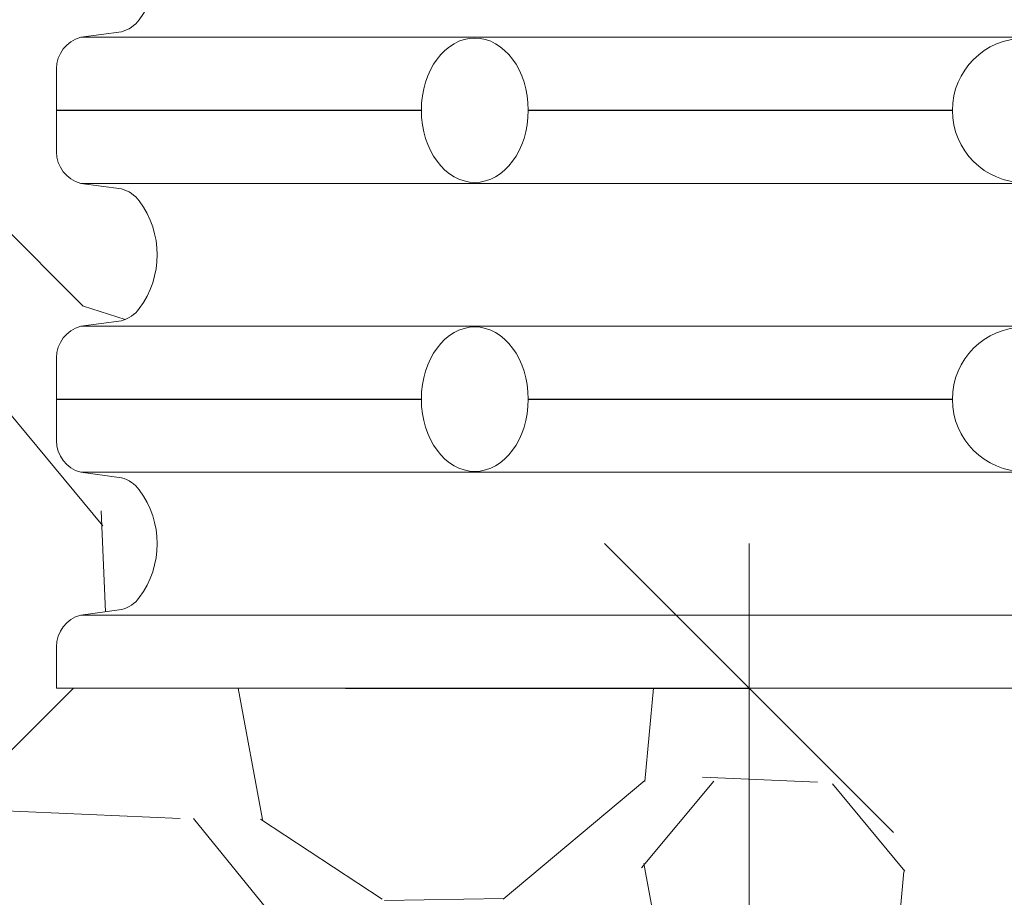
# Model space of a CAD drawing. Header units: metres. Extents: x 351055.4 to 351076.4, y -78447.2 to -78432.3.
# Tile 30 of 68: x 351060.408 to 351060.748, y -78437.376 to -78437.073. Entities that reach past the tile are written whole.
import ezdxf

# ---------------------------------------------------------------- set-up
doc = ezdxf.new("R2010")
doc.units = ezdxf.units.M
doc.header["$MEASUREMENT"] = 0
doc.layers.get('0').update_dxf_attribs({"color": 1, "lineweight": 30})
for name, color, linetype, lineweight in [('BOTTOM', 7, 'Continuous', 0), ('KOTY', 7, 'Continuous', 13), ('PIPE', 7, 'Continuous', 0), ('RAMECEK', 7, 'Continuous', 0), ('ŠRAFY', 7, 'Continuous', 0)]:
    doc.layers.add(name, color=color, linetype=linetype, lineweight=lineweight)
doc.styles.add('ARIAL', font='arial.ttf')
doc.dimstyles.new('1 500', dxfattribs={"dimtxt": 1, "dimasz": 1, "dimexe": 0, "dimexo": 1, "dimgap": 0.5, "dimtad": 1, "dimzin": 0, "dimtxsty": 'ARIAL', "dimblk": 'KONCOVA ZNACKA KOTY_1.0', "dimcen": 0, "dimazin": 3, "dimtfac": 1, "dimtdec": 0, "dimtofl": 0, "dimtmove": 0, "dimatfit": 1, "dimldrblk": 'KONCOVA ZNACKA KOTY_1.0', "dimfxl": 0, "dimtolj": 1, "dimtzin": 0, "dimarcsym": 0})

# ---------------------------------------------------------------- blocks, each defined once
blk = doc.blocks.new('KONCOVA ZNACKA KOTY_1.0')
blk.add_line((0, 0), (-1, 0))
at = {"layer": 'KOTY'}
for p, q in [((-0.4999340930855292, -0.4999340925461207), (0.4999340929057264, 0.4999340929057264)), ((-1.798028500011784e-10, -0.4999340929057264), (0, 0.4999340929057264)), ((-0.4999340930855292, 0), (0.4999340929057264, 0))]:
    blk.add_line(p, q, dxfattribs=at)
blk = doc.blocks.new('*D22')
at = {"layer": 'Defpoints', "color": 0, "linetype": 'Continuous'}
for p in [(351060.4204420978, -78437.30406749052), (351060.4204420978, -78437.80406749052), (351060.6600999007, -78437.80406749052)]:
    blk.add_point(p, dxfattribs=at)
at = {"layer": 'KOTY', "color": 0, "linetype": 'ByBlock', "lineweight": -2}
for p, q in [((351060.5204420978, -78437.30406749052), (351060.6600999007, -78437.30406749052)), ((351060.5204420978, -78437.80406749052), (351060.6600999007, -78437.80406749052))]:
    blk.add_line(p, q, dxfattribs=at)
at = {"layer": 'KOTY', "color": 0, "linetype": 'Continuous', "lineweight": -2}
blk.add_line((351060.6600999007, -78437.40406749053), (351060.6600999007, -78437.70406749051), dxfattribs=at)
at = {"layer": 'KOTY', "color": 0, "linetype": 'Continuous', "lineweight": -2, "xscale": 0.09999999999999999, "yscale": 0.09999999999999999, "zscale": 0.09999999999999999}
for p, rotation in [((351060.6600999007, -78437.30406749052), 90), ((351060.6600999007, -78437.80406749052), 270)]:
    blk.add_blockref('KONCOVA ZNACKA KOTY_1.0', p, dxfattribs=dict(at, rotation=rotation))
at = {"layer": 'KOTY', "color": 0, "linetype": 'Continuous', "insert": (351060.5500044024, -78437.5540674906), "char_height": 0.09999999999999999, "attachment_point": 5, "rotation": 90, "style": 'ARIAL'}
blk.add_mtext('\\A1;\\H1x;\\W0.75;0,50', dxfattribs=at)
blk = doc.blocks.new('*D29')
at = {"layer": 'Defpoints', "color": 0, "linetype": 'Continuous'}
for p in [(351060.3192605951, -78436.40646225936), (351060.4204420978, -78436.40646225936), (351060.4204420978, -78437.30406749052)]:
    blk.add_point(p, dxfattribs=at)
at = {"layer": 'KOTY', "color": 0, "linetype": 'ByBlock', "lineweight": -2}
for p, q in [((351060.3204420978, -78436.40646225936), (351060.3192605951, -78436.40646225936)), ((351060.3204420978, -78437.30406749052), (351060.3192605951, -78437.30406749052))]:
    blk.add_line(p, q, dxfattribs=at)
at = {"layer": 'KOTY', "color": 0, "linetype": 'Continuous', "lineweight": -2}
blk.add_line((351060.3192605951, -78437.20406749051), (351060.3192605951, -78436.50646225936), dxfattribs=at)
at = {"layer": 'KOTY', "color": 0, "linetype": 'Continuous', "lineweight": -2, "xscale": 0.09999999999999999, "yscale": 0.09999999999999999, "zscale": 0.09999999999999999}
for p, rotation in [((351060.3192605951, -78436.40646225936), 90), ((351060.3192605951, -78437.30406749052), 270)]:
    blk.add_blockref('KONCOVA ZNACKA KOTY_1.0', p, dxfattribs=dict(at, rotation=rotation))
at = {"layer": 'KOTY', "color": 0, "linetype": 'Continuous', "insert": (351060.2091650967, -78436.855264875), "char_height": 0.09999999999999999, "attachment_point": 5, "rotation": 90, "style": 'ARIAL'}
blk.add_mtext('\\A1;\\H1x;\\W0.75;0,90', dxfattribs=at)

msp = doc.modelspace()

# ---------------------------------------------------------------- hatches: boundary and pattern name
at = {"layer": 'ŠRAFY'}
h = msp.add_hatch(dxfattribs=at)
h.set_pattern_fill('GRAVEL', color=256, style=0, pattern_type=2)
h.set_pattern_definition([(100.50765, (351059.340912, -78437.408746), (0.7895981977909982, -2.468580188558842), [0.07015499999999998, -4.122773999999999]), (50.040876, (351059.328118, -78437.339767), (-7.580368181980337, -9.209457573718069), [0.065112, -13.045015]), (357.49319, (351059.369935, -78437.289859), (-12.39279574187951, 0.6399174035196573), [0.06641099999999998, -13.993876]), (309.11572, (351059.436282, -78437.292764), (6.491410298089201, -8.170392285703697), [0.06529, -11.515127]), (264.749335, (351059.477473, -78437.343421), (-0.02494673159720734, -1.654035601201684), [0.05154299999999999, -10.75752]), (219.959124, (351059.472756, -78437.394748), (-0.8394910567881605, -0.8394913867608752), [0.063621, -13.046506]), (180.864089, (351059.423991, -78437.435607), (0.8145444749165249, -0.8145447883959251), [0.040935, -1.613289]), (146.646988, (351059.38306, -78437.436225), (-4.097669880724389, 2.418687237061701), [0.050302, -5.830483]), (66.2119, (351059.442841, -78437.181701), (-1.703929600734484, -3.333018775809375), [0.08119, -6.286316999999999]), (39.959124, (351059.47559, -78437.10740800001), (-9.209457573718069, -7.580368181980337), [0.06930599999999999, -13.04082]), (0.864089, (351059.528713, -78437.062897), (-0.8394914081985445, -0.8394915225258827), [0.045064, -1.60916]), (315, (351059.573772, -78437.062217), (-0.02494672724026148, -1.654035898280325), [0.055567, -1.096373]), (276.284391, (351059.613064, -78437.101509), (0.714757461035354, -7.430688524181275), [0.081389, -13.205797]), (252.889832, (351059.621973, -78437.182409), (-0.8644380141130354, -2.49352721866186), [0.08611, -14.689519]), (230.040876, (351059.596639, -78437.264708), (-0.839491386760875, -0.8394910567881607), [0.073486, -13.03664]), (184.223077, (351059.549443, -78437.321035), (-12.41774287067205, -1.014118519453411), [0.054461, -14.055628]), (140.352606, (351059.495129, -78437.325046), (0.8145449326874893, -0.8145442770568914), [0.058126, -12.66871]), (101.741, (351059, -78437.3), (2.318895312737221, -10.71379260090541), [0.062546, -15.0909]), (82.81957299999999, (351059.437646, -78437.226721), (-0.91433153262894, -5.8015990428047), [0.048911, -7.465657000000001]), (100.50765, (351059.182386, -78436.986497), (0.7895981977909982, -2.468580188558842), [0.07013099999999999, -4.122798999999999]), (50.040876, (351059.169596, -78436.91754299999), (-7.580368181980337, -9.209457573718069), [0.065096, -13.04503]), (357.49319, (351059.211404, -78436.867646), (-12.39279574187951, 0.6399174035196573), [0.06641399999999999, -13.993873]), (309.647394, (351059.277755, -78436.870551), (0.8145442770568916, -0.814544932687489), [0.06529299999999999, -12.661543]), (264.749335, (351059.319416, -78436.920826), (-0.02494673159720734, -1.654035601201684), [0.05195, -10.757113]), (219.959124, (351059.314661, -78436.97255800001), (-0.8394910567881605, -0.8394913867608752), [0.063908, -13.046218]), (180.864089, (351059.265675, -78437.01360199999), (0.8145444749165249, -0.8145447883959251), [0.041138, -1.613086]), (146.646988, (351059.224542, -78437.014223), (-4.097669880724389, 2.418687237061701), [0.050421, -5.830364]), (100.50765, (351059.505569, -78436.162979), (0.7895981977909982, -2.468580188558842), [0.07011299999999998, -4.122815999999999]), (50.040876, (351059.492782, -78436.094042), (-7.580368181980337, -9.209457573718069), [0.065107, -13.04502]), (357.49319, (351059.534597, -78436.044137), (-12.39279574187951, 0.6399174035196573), [0.06638399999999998, -13.993903]), (309.11572, (351059.600917, -78436.047041), (6.491410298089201, -8.170392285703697), [0.065273, -11.515144]), (264.749335, (351059.642097, -78436.097685), (-0.02494673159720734, -1.654035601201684), [0.051552, -10.757511]), (219.959124, (351059.63738, -78436.149021), (-0.8394910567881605, -0.8394913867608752), [0.063569, -13.046557]), (180.864089, (351059.588653, -78436.18984800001), (0.8145444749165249, -0.8145447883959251), [0.04094100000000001, -1.613283]), (146.646988, (351059.547717, -78436.19046499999), (-4.097669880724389, 2.418687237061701), [0.050283, -5.830502]), (100.50765, (351059.945849, -78436.50309099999), (0.7895981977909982, -2.468580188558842), [0.04207299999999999, -4.150855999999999]), (50.040876, (351059.938176, -78436.461723), (-7.580368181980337, -9.209457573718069), [0.039073, -13.071054]), (357.49319, (351059.96327, -78436.431773), (-12.39279574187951, 0.6399174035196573), [0.03986799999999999, -14.020419]), (309.11572, (351060.0031, -78436.433517), (6.491410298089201, -8.170392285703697), [0.039143, -11.541275]), (264.749335, (351060.027795, -78436.463887), (-0.02494673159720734, -1.654035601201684), [0.030921, -10.778142]), (219.959124, (351060.024965, -78436.494678), (-0.8394910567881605, -0.8394913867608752), [0.038165, -13.071962]), (180.864089, (351059.995712, -78436.519189), (0.8145444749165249, -0.8145447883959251), [0.024573, -1.629651]), (146.646988, (351059.971141, -78436.51956), (-4.097669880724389, 2.418687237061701), [0.030146, -5.850639]), (100.50765, (351059.658622, -78437.121116), (0.7895981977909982, -2.468580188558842), [0.07013099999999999, -4.122798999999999]), (50.040876, (351059.645833, -78437.052162), (-7.580368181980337, -9.209457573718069), [0.065126, -13.045]), (357.49319, (351059.687659, -78437.002242), (-12.39279574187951, 0.6399174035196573), [0.066396, -13.993891]), (309.11572, (351059.753992, -78437.00514600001), (6.491410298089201, -8.170392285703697), [0.06531100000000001, -11.515107]), (264.749335, (351059.795196, -78437.055819), (-0.02494673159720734, -1.654035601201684), [0.051536, -10.757527]), (219.959124, (351059.79048, -78437.107138), (-0.8394910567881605, -0.8394913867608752), [0.06361699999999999, -13.046509]), (180.864089, (351059.741717, -78437.147996), (0.8145444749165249, -0.8145447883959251), [0.040951, -1.613273]), (146.646988, (351059.700771, -78437.148614), (-4.097669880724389, 2.418687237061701), [0.050284, -5.830502]), (100.50765, (351059.673832, -78436.53875), (0.7895981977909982, -2.468580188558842), [0.07013799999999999, -4.122791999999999]), (50.040876, (351059.661041, -78436.469788), (-7.580368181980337, -9.209457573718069), [0.065094, -13.045033]), (357.49319, (351059.702847, -78436.419894), (-12.39279574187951, 0.6399174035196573), [0.06641799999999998, -13.993869]), (309.647394, (351059.769201, -78436.422799), (0.8145442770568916, -0.814544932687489), [0.06526699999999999, -12.661569]), (264.749335, (351059.810845, -78436.473053), (-0.02494673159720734, -1.654035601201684), [0.051978, -10.757085]), (219.959124, (351059.806089, -78436.524813), (-0.8394910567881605, -0.8394913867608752), [0.06389500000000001, -13.046232]), (180.864089, (351059.757113, -78436.565849), (0.8145444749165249, -0.8145447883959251), [0.04115, -1.613074]), (146.646988, (351059.715968, -78436.56646900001), (-4.097669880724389, 2.418687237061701), [0.05043, -5.830355]), (100.50765, (351059.328566, -78437.10730599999), (0.7895981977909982, -2.468580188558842), [0.07015499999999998, -4.122773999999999]), (50.040876, (351059.315772, -78437.038328), (-7.580368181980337, -9.209457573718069), [0.065112, -13.045015]), (357.49319, (351059.357589, -78436.98842000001), (-12.39279574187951, 0.6399174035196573), [0.06641099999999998, -13.993876]), (309.11572, (351059.423936, -78436.991324), (6.491410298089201, -8.170392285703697), [0.06529, -11.515127]), (264.749335, (351059.465127, -78437.04198099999), (-0.02494673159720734, -1.654035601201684), [0.05154299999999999, -10.75752]), (219.959124, (351059.46041, -78437.09330800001), (-0.8394910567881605, -0.8394913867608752), [0.063621, -13.046506]), (180.864089, (351059.411645, -78437.13416799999), (0.8145444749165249, -0.8145447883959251), [0.040935, -1.613289]), (146.646988, (351059.370714, -78437.134785), (-4.097669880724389, 2.418687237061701), [0.050308, -5.830476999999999]), (100.50765, (351058.969787, -78436.63317), (0.7895981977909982, -2.468580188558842), [0.07015499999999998, -4.122773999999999]), (50.040876, (351058.956993, -78436.564191), (-7.580368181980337, -9.209457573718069), [0.065083, -13.045043]), (357.49319, (351058.998792, -78436.51430499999), (-12.39279574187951, 0.6399174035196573), [0.06642799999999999, -13.993859]), (309.11572, (351059.065156, -78436.51721), (6.491410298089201, -8.170392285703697), [0.065273, -11.515144]), (264.749335, (351059.106336, -78436.567854), (-0.02494673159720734, -1.654035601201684), [0.051533, -10.75753]), (219.959124, (351059.10162, -78436.619171), (-0.8394910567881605, -0.8394913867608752), [0.06361499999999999, -13.046511]), (180.864089, (351059.052859, -78436.660027), (0.8145444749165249, -0.8145447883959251), [0.040949, -1.613275]), (146.646988, (351059.011915, -78436.66064500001), (-4.097669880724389, 2.418687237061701), [0.050289, -5.830496]), (100.50765, (351059.804102, -78436.972284), (0.7895981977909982, -2.468580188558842), [0.07013099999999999, -4.122798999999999]), (50.040876, (351059.791313, -78436.90333), (-7.580368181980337, -9.209457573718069), [0.065126, -13.045]), (357.49319, (351059.83314, -78436.85341), (-12.39279574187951, 0.6399174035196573), [0.066396, -13.993891]), (309.11572, (351059.899472, -78436.856314), (6.491410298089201, -8.170392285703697), [0.06531100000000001, -11.515107]), (264.749335, (351059.940676, -78436.906987), (-0.02494673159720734, -1.654035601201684), [0.051536, -10.757527]), (219.959124, (351059.93596, -78436.95830700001), (-0.8394910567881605, -0.8394913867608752), [0.06361699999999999, -13.046509]), (180.864089, (351059.887197, -78436.999164), (0.8145444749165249, -0.8145447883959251), [0.040951, -1.613273]), (146.646988, (351059.846251, -78436.999782), (-4.097669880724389, 2.418687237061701), [0.050284, -5.830502]), (66.2119, (351059.660213, -78436.746936), (-1.703929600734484, -3.333018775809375), [0.08119, -6.286316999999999]), (39.959124, (351059.692962, -78436.672644), (-9.209457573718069, -7.580368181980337), [0.06930599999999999, -13.04082]), (0.864089, (351059.746085, -78436.628132), (-0.8394914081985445, -0.8394915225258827), [0.045086, -1.609138]), (315, (351059.791166, -78436.627453), (-0.02494672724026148, -1.654035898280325), [0.055552, -1.096388]), (276.284391, (351059.830447, -78436.666733), (0.714757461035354, -7.430688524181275), [0.08140399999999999, -13.205782]), (252.889832, (351059.839357, -78436.747648), (-0.8644380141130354, -2.49352721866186), [0.08611, -14.689519]), (230.040876, (351059.814023, -78436.829947), (-0.839491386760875, -0.8394910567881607), [0.073462, -13.036664]), (184.223077, (351059.766842, -78436.886256), (-12.41774287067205, -1.014118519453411), [0.05449, -14.055599]), (140.352606, (351059.7125, -78436.89026900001), (0.8145449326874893, -0.8145442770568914), [0.058115, -12.668721]), (101.741, (351060, -78436.9), (2.318895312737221, -10.71379260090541), [0.062542, -15.0909]), (82.81957299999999, (351059.6550260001, -78436.791955), (-0.91433153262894, -5.8015990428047), [0.048908, -7.465660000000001]), (66.2119, (351059.399375, -78436.817152), (-1.703929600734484, -3.333018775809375), [0.081162, -6.286345]), (39.959124, (351059.432113, -78436.742885), (-9.209457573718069, -7.580368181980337), [0.069332, -13.040795]), (0.864089, (351059.485256, -78436.69835800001), (-0.8394914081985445, -0.8394915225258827), [0.045056, -1.609168]), (315, (351059.530307, -78436.697678), (-0.02494672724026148, -1.654035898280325), [0.05556000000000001, -1.09638]), (276.284391, (351059.569593, -78436.736965), (0.714757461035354, -7.430688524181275), [0.081385, -13.205801]), (252.889832, (351059.578502, -78436.817861), (-0.8644380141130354, -2.49352721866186), [0.086135, -14.689495]), (230.040876, (351059.553161, -78436.900183), (-0.839491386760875, -0.8394910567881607), [0.073461, -13.036666]), (184.223077, (351059.505981, -78436.95649099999), (-12.41774287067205, -1.014118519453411), [0.054488, -14.055601]), (140.352606, (351059.451641, -78436.960503), (0.8145449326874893, -0.8145442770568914), [0.058113, -12.668723]), (101.741, (351059, -78436.9), (2.318895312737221, -10.71379260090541), [0.062557, -15.0909]), (82.81957299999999, (351059.394165, -78436.862175), (-0.91433153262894, -5.8015990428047), [0.048892, -7.465675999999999]), (336.130768, (351060.079471, -78436.550502), (-5.751706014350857, 2.393740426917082), [0.081173, -9.798666]), (309.647394, (351060.153701, -78436.58334900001), (0.8145442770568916, -0.814544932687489), [0.06927, -12.657566]), (272.50681, (351060.1979, -78436.636686), (0.639917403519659, -12.39279574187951), [0.044748, -14.015539]), (225, (351060.199857, -78436.68139), (-1.654035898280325, -0.02494672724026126), [0.056213, -1.131007]), (186.555052, (351060.160108, -78436.721139), (-9.109670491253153, -0.9642249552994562), [0.081784, -16.592527]), (162.262653, (351060.078859, -78436.730475), (0.8145448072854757, -0.8145442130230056), [0.086479, -2.505307]), (135, (351059.996491, -78436.70412899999), (-0.02494672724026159, -1.654035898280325), [0.073385, -1.078555]), (99.19186499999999, (351059.9446, -78436.652238), (0.764651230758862, -4.122616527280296), [0.050214, -14.154069]), (50.040876, (351059.936578, -78436.602669), (-7.580368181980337, -9.209457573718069), [0.057767, -13.052359]), (12.102962, (351059.973679, -78436.55838999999), (-1.654035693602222, -0.02494669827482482), [0.062169, -4.179681]), (352.702945, (351060.034466, -78436.545355), (-4.122616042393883, 0.7646513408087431), [0.048885, -5.774935]), (100.50765, (351059.884988, -78436.831916), (0.7895981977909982, -2.468580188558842), [0.07013799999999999, -4.122791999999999]), (50.040876, (351059.872197, -78436.762955), (-7.580368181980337, -9.209457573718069), [0.065094, -13.045033]), (357.49319, (351059.914003, -78436.71306000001), (-12.39279574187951, 0.6399174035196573), [0.06641799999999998, -13.993869]), (309.647394, (351059.980357, -78436.715965), (0.8145442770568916, -0.814544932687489), [0.06526699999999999, -12.661569]), (264.749335, (351060.022001, -78436.76622), (-0.02494673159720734, -1.654035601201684), [0.051978, -10.757085]), (219.959124, (351060.017245, -78436.817979), (-0.8394910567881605, -0.8394913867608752), [0.06389500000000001, -13.046232]), (180.864089, (351059.968269, -78436.859015), (0.8145444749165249, -0.8145447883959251), [0.04115, -1.613074]), (146.646988, (351059.927124, -78436.85963600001), (-4.097669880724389, 2.418687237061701), [0.05043, -5.830355]), (336.130768, (351059.266772, -78437.094006), (-5.751706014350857, 2.393740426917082), [0.081173, -9.798666]), (309.647394, (351059.341002, -78437.126852), (0.8145442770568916, -0.814544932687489), [0.06927, -12.657566]), (272.50681, (351059.385201, -78437.18018899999), (0.639917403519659, -12.39279574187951), [0.044748, -14.015539]), (225, (351059.387158, -78437.224894), (-1.654035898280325, -0.02494672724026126), [0.056213, -1.131007]), (186.555052, (351059.347409, -78437.264642), (-9.109670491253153, -0.9642249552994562), [0.081784, -16.592527]), (162.262653, (351059.266159, -78437.27397899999), (0.8145448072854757, -0.8145442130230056), [0.086452, -2.505334]), (135, (351059.183817, -78437.247641), (-0.02494672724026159, -1.654035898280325), [0.073409, -1.078531]), (99.19186499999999, (351059.131909, -78437.195733), (0.764651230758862, -4.122616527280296), [0.050182, -14.154101]), (50.040876, (351059.123893, -78437.14619500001), (-7.580368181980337, -9.209457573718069), [0.057775, -13.052351]), (12.102962, (351059.160999, -78437.10191), (-1.654035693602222, -0.02494669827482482), [0.06217, -4.179679]), (352.702945, (351059.221787, -78437.088875), (-4.122616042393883, 0.7646513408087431), [0.048887, -5.774933]), (100.50765, (351059.554762, -78436.654341), (0.7895981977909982, -2.468580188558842), [0.07013799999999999, -4.122791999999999]), (50.040876, (351059.541971, -78436.585379), (-7.580368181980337, -9.209457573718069), [0.065092, -13.045034]), (357.49319, (351059.583776, -78436.53548600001), (-12.39279574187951, 0.6399174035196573), [0.06639799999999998, -13.993889]), (309.11572, (351059.650111, -78436.53839), (6.491410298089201, -8.170392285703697), [0.065282, -11.515135]), (264.749335, (351059.691297, -78436.589041), (-0.02494673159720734, -1.654035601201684), [0.051539, -10.757524]), (219.959124, (351059.68658, -78436.640363), (-0.8394910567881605, -0.8394913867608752), [0.063587, -13.046539]), (180.864089, (351059.637841, -78436.68120199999), (0.8145444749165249, -0.8145447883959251), [0.040935, -1.613289]), (146.646988, (351059.59691, -78436.681819), (-4.097669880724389, 2.418687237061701), [0.050279, -5.830507]), (100.50765, (351059.02159, -78437.066725), (0.7895981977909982, -2.468580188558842), [0.07011299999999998, -4.122815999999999]), (50.040876, (351059.008803, -78436.997788), (-7.580368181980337, -9.209457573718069), [0.065107, -13.04502]), (357.49319, (351059.050618, -78436.947883), (-12.39279574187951, 0.6399174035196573), [0.06638399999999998, -13.993903]), (309.647394, (351059.116938, -78436.950787), (0.8145442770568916, -0.814544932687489), [0.065303, -12.661533]), (264.749335, (351059.158605, -78437.001069), (-0.02494673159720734, -1.654035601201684), [0.051957, -10.757106]), (219.959124, (351059.153851, -78437.05280800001), (-0.8394910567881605, -0.8394913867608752), [0.063913, -13.046214]), (180.864089, (351059.104861, -78437.093855), (0.8145444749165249, -0.8145447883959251), [0.041141, -1.613083]), (146.646988, (351059.063725, -78437.094476), (-4.097669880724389, 2.418687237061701), [0.050417, -5.830368]), (100.50765, (351058.888689, -78436.917872), (0.7895981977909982, -2.468580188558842), [0.07015499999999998, -4.122773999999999]), (50.040876, (351058.875895, -78436.84889400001), (-7.580368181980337, -9.209457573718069), [0.065082, -13.045045]), (357.49319, (351058.917693, -78436.79900900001), (-12.39279574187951, 0.6399174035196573), [0.06642899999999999, -13.993858]), (309.11572, (351058.984058, -78436.801914), (6.491410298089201, -8.170392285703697), [0.065272, -11.515145]), (264.749335, (351059.025238, -78436.852557), (-0.02494673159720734, -1.654035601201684), [0.05153200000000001, -10.757531]), (219.959124, (351059.020522, -78436.903873), (-0.8394910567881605, -0.8394913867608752), [0.063613, -13.046514]), (180.864089, (351058.971762, -78436.944728), (0.8145444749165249, -0.8145447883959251), [0.040951, -1.613273]), (146.646988, (351058.930816, -78436.945345), (-4.097669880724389, 2.418687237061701), [0.050288, -5.830497]), (336.130768, (351059.499735, -78436.350313), (-5.751706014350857, 2.393740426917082), [0.081162, -9.798677]), (309.647394, (351059.573956, -78436.38315499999), (0.8145442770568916, -0.814544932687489), [0.06928200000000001, -12.657554]), (272.50681, (351059.618162, -78436.436502), (0.639917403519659, -12.39279574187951), [0.04476299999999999, -14.015524]), (225, (351059.62012, -78436.481222), (-1.654035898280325, -0.02494672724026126), [0.056228, -1.130992]), (186.555052, (351059.580361, -78436.520981), (-9.109670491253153, -0.9642249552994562), [0.081769, -16.592543]), (162.262653, (351059.499126, -78436.530315), (0.8145448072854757, -0.8145442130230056), [0.086504, -2.505282]), (135, (351059.416734, -78436.503961), (-0.02494672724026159, -1.654035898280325), [0.073385, -1.078555]), (99.19186499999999, (351059.364843, -78436.45207), (0.764651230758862, -4.122616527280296), [0.050214, -14.154069]), (50.040876, (351059.356822, -78436.402501), (-7.580368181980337, -9.209457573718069), [0.057767, -13.052359]), (12.102962, (351059.393922, -78436.35822200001), (-1.654035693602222, -0.02494669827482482), [0.062169, -4.179681]), (352.702945, (351059.454709, -78436.345187), (-4.122616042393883, 0.7646513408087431), [0.048885, -5.774935]), (100.50765, (351059.30835, -78436.636225), (0.7895981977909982, -2.468580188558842), [0.07013799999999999, -4.122791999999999]), (50.040876, (351059.295559, -78436.567263), (-7.580368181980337, -9.209457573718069), [0.065092, -13.045034]), (357.49319, (351059.337364, -78436.51737), (-12.39279574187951, 0.6399174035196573), [0.06641899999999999, -13.993868]), (309.647394, (351059.403719, -78436.520275), (0.8145442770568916, -0.814544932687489), [0.06526599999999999, -12.66157]), (264.749335, (351059.445362, -78436.57052899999), (-0.02494673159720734, -1.654035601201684), [0.05195399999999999, -10.757109]), (219.959124, (351059.440608, -78436.622265), (-0.8394910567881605, -0.8394913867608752), [0.06390900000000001, -13.046218]), (180.864089, (351059.391622, -78436.66330900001), (0.8145444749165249, -0.8145447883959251), [0.041121, -1.613103]), (146.646988, (351059.350506, -78436.663929), (-4.097669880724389, 2.418687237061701), [0.050439, -5.830346]), (336.130768, (351059.21673, -78436.64710700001), (-5.751706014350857, 2.393740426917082), [0.081173, -9.798666]), (309.647394, (351059.29096, -78436.67995399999), (0.8145442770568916, -0.814544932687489), [0.06927, -12.657566]), (272.50681, (351059.335159, -78436.73329), (0.639917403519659, -12.39279574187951), [0.04476999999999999, -14.015517]), (225, (351059.337117, -78436.77801699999), (-1.654035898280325, -0.02494672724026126), [0.056198, -1.131022]), (186.555052, (351059.297379, -78436.81775599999), (-9.109670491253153, -0.9642249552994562), [0.08175199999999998, -16.59256]), (162.262653, (351059.216161, -78436.827088), (0.8145448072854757, -0.8145442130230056), [0.086495, -2.505291]), (135, (351059.133777, -78436.800737), (-0.02494672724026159, -1.654035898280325), [0.073407, -1.078533]), (99.19186499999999, (351059.081871, -78436.74883099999), (0.764651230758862, -4.122616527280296), [0.050179, -14.154103]), (50.040876, (351059.073855, -78436.699296), (-7.580368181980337, -9.209457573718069), [0.05777, -13.052356]), (12.102962, (351059.110957, -78436.655015), (-1.654035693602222, -0.02494669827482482), [0.06217, -4.179679]), (352.702945, (351059.171746, -78436.64197899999), (-4.122616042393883, 0.7646513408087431), [0.048886, -5.774934]), (336.130768, (351059.694706, -78436.207103), (-5.751706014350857, 2.393740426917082), [0.081162, -9.798677]), (309.647394, (351059.768926, -78436.23994500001), (0.8145442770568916, -0.814544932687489), [0.06928, -12.657556]), (272.50681, (351059.813131, -78436.293289), (0.639917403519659, -12.39279574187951), [0.04474499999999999, -14.015542]), (225, (351059.815088, -78436.337991), (-1.654035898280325, -0.02494672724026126), [0.05621, -1.13101]), (186.555052, (351059.775341, -78436.377738), (-9.109670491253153, -0.9642249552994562), [0.081783, -16.592529]), (162.262653, (351059.694093, -78436.387074), (0.8145448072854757, -0.8145442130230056), [0.086478, -2.505308]), (135, (351059.611726, -78436.360728), (-0.02494672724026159, -1.654035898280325), [0.073384, -1.078556]), (99.19186499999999, (351059.559836, -78436.308837), (0.764651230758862, -4.122616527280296), [0.050213, -14.15407]), (50.040876, (351059.551815, -78436.259269), (-7.580368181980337, -9.209457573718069), [0.057736, -13.05239]), (12.102962, (351059.588895, -78436.215014), (-1.654035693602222, -0.02494669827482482), [0.062192, -4.179658]), (352.702945, (351059.649705, -78436.201975), (-4.122616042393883, 0.7646513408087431), [0.048879, -5.774941]), (66.2119, (351058.75233, -78436.646343), (-1.703929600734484, -3.333018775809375), [0.081162, -6.286345]), (39.959124, (351058.785068, -78436.572076), (-9.209457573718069, -7.580368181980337), [0.069329, -13.040797]), (0.864089, (351058.838209, -78436.52755), (-0.8394914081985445, -0.8394915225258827), [0.045038, -1.609186]), (315, (351058.883241, -78436.52687100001), (-0.02494672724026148, -1.654035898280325), [0.055543, -1.096397]), (276.284391, (351058.922516, -78436.566146), (0.714757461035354, -7.430688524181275), [0.081399, -13.205787]), (252.889832, (351058.931426, -78436.64705599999), (-0.8644380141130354, -2.49352721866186), [0.086095, -14.689534]), (230.040876, (351058.906096, -78436.72933999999), (-0.839491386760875, -0.8394910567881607), [0.07347100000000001, -13.036655]), (184.223077, (351058.85891, -78436.785656), (-12.41774287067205, -1.014118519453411), [0.054461, -14.055628]), (140.352606, (351058.804597, -78436.78966699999), (0.8145449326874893, -0.8145442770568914), [0.058096, -12.66874]), (101.741, (351059, -78436.8), (2.318895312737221, -10.71379260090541), [0.062569, -15.0909]), (82.81957299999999, (351058.747132, -78436.691339), (-0.91433153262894, -5.8015990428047), [0.048905, -7.465663]), (100.50765, (351059.32479, -78436.294077), (0.7895981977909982, -2.468580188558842), [0.07013799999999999, -4.122791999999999]), (50.040876, (351059.311999, -78436.225115), (-7.580368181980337, -9.209457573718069), [0.065092, -13.045034]), (357.49319, (351059.353804, -78436.175222), (-12.39279574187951, 0.6399174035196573), [0.06639799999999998, -13.993889]), (309.11572, (351059.420139, -78436.178126), (6.491410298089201, -8.170392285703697), [0.065282, -11.515135]), (264.749335, (351059.461325, -78436.228777), (-0.02494673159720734, -1.654035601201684), [0.051539, -10.757524]), (219.959124, (351059.456608, -78436.2801), (-0.8394910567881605, -0.8394913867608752), [0.063587, -13.046539]), (180.864089, (351059.407868, -78436.320938), (0.8145444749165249, -0.8145447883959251), [0.040935, -1.613289]), (146.646988, (351059.366938, -78436.321555), (-4.097669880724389, 2.418687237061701), [0.050308, -5.830476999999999]), (66.2119, (351059.085335, -78436.399591), (-1.703929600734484, -3.333018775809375), [0.081162, -6.286345]), (39.959124, (351059.118072, -78436.325324), (-9.209457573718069, -7.580368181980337), [0.069332, -13.040795]), (0.864089, (351059.171215, -78436.280797), (-0.8394914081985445, -0.8394915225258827), [0.045056, -1.609168]), (315, (351059.216266, -78436.280117), (-0.02494672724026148, -1.654035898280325), [0.05556000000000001, -1.09638]), (276.284391, (351059.255553, -78436.319404), (0.714757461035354, -7.430688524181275), [0.081385, -13.205801]), (252.889832, (351059.264462, -78436.4003), (-0.8644380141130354, -2.49352721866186), [0.086135, -14.689495]), (230.040876, (351059.23912, -78436.482622), (-0.839491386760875, -0.8394910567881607), [0.073461, -13.036666]), (184.223077, (351059.191941, -78436.53893), (-12.41774287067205, -1.014118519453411), [0.054488, -14.055601]), (140.352606, (351059.137601, -78436.542943), (0.8145449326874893, -0.8145442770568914), [0.058113, -12.668723]), (101.741, (351059, -78436.5), (2.318895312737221, -10.71379260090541), [0.062557, -15.0909]), (82.81957299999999, (351059.080125, -78436.444614), (-0.91433153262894, -5.8015990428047), [0.048916, -7.465652]), (100.50765, (351058.916118, -78436.472162), (0.7895981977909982, -2.468580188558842), [0.07015499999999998, -4.122773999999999]), (50.040876, (351058.903324, -78436.403183), (-7.580368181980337, -9.209457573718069), [0.065083, -13.045043]), (357.49319, (351058.945123, -78436.35329700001), (-12.39279574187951, 0.6399174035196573), [0.06642799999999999, -13.993859]), (309.11572, (351059.011487, -78436.356202), (6.491410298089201, -8.170392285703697), [0.065273, -11.515144]), (264.749335, (351059.052667, -78436.406846), (-0.02494673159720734, -1.654035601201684), [0.051533, -10.75753]), (219.959124, (351059.047951, -78436.458163), (-0.8394910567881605, -0.8394913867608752), [0.06361499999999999, -13.046511]), (180.864089, (351058.99919, -78436.49901900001), (0.8145444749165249, -0.8145447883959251), [0.040949, -1.613275]), (146.646988, (351058.958245, -78436.49963600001), (-4.097669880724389, 2.418687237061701), [0.050289, -5.830496]), (100.50765, (351059.176488, -78436.199445), (0.7895981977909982, -2.468580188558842), [0.07013799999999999, -4.122791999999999]), (50.040876, (351059.163698, -78436.130483), (-7.580368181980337, -9.209457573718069), [0.065092, -13.045034]), (357.49319, (351059.205502, -78436.08059), (-12.39279574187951, 0.6399174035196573), [0.06639799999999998, -13.993889]), (309.11572, (351059.271837, -78436.083494), (6.491410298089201, -8.170392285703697), [0.065282, -11.515135]), (264.749335, (351059.313023, -78436.134145), (-0.02494673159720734, -1.654035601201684), [0.051539, -10.757524]), (219.959124, (351059.308307, -78436.185467), (-0.8394910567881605, -0.8394913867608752), [0.063587, -13.046539]), (180.864089, (351059.259567, -78436.226306), (0.8145444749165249, -0.8145447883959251), [0.040957, -1.613267]), (146.646988, (351059.218615, -78436.226923), (-4.097669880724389, 2.418687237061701), [0.05028999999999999, -5.830495]), (100.50765, (351058.647177, -78436.68900299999), (0.7895981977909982, -2.468580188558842), [0.042098, -4.150830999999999]), (50.040876, (351058.639499, -78436.64761100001), (-7.580368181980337, -9.209457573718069), [0.039058, -13.071069]), (357.49319, (351058.664584, -78436.617673), (-12.39279574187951, 0.6399174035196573), [0.03983999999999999, -14.020447]), (309.647394, (351058.704386, -78436.619416), (0.8145442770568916, -0.814544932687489), [0.03918, -12.687656]), (264.749335, (351058.729385, -78436.649584), (-0.02494673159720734, -1.654035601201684), [0.031183, -10.77788]), (219.959124, (351058.726532, -78436.680636), (-0.8394910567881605, -0.8394913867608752), [0.038346, -13.071781]), (180.864089, (351058.69714, -78436.705263), (0.8145444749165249, -0.8145447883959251), [0.024688, -1.629536]), (146.646988, (351058.672454, -78436.705635), (-4.097669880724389, 2.418687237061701), [0.030252, -5.850533]), (100.50765, (351059.07248, -78436.28241), (0.7895981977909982, -2.468580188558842), [0.04207299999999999, -4.150855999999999]), (50.040876, (351059.064807, -78436.241042), (-7.580368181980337, -9.209457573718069), [0.039073, -13.071054]), (357.49319, (351059.089901, -78436.211092), (-12.39279574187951, 0.6399174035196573), [0.03986799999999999, -14.020419]), (309.11572, (351059.129731, -78436.212836), (6.491410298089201, -8.170392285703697), [0.039143, -11.541275]), (264.749335, (351059.154426, -78436.243206), (-0.02494673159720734, -1.654035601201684), [0.030921, -10.778142]), (219.959124, (351059.151597, -78436.273997), (-0.8394910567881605, -0.8394913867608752), [0.038195, -13.071932]), (180.864089, (351059.12232, -78436.29852699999), (0.8145444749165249, -0.8145447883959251), [0.02455, -1.629674]), (146.646988, (351059.097773, -78436.29889800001), (-4.097669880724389, 2.418687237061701), [0.030157, -5.850627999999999]), (100.50765, (351059.571372, -78437.030048), (0.7895981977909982, -2.468580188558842), [0.042098, -4.150830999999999]), (50.040876, (351059.563695, -78436.988656), (-7.580368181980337, -9.209457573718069), [0.039058, -13.071069]), (357.49319, (351059.588779, -78436.958718), (-12.39279574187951, 0.6399174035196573), [0.03983999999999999, -14.020447]), (309.647394, (351059.628582, -78436.96046), (0.8145442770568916, -0.814544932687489), [0.03918, -12.687656]), (264.749335, (351059.653581, -78436.990628), (-0.02494673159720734, -1.654035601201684), [0.031183, -10.77788]), (219.959124, (351059.650727, -78437.02167999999), (-0.8394910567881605, -0.8394913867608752), [0.038346, -13.071781]), (180.864089, (351059.621335, -78437.046308), (0.8145444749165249, -0.8145447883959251), [0.024668, -1.629556]), (146.646988, (351059.59667, -78437.04668), (-4.097669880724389, 2.418687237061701), [0.030269, -5.850516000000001]), (100.50765, (351059.580727, -78436.921712), (0.7895981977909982, -2.468580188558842), [0.042098, -4.150830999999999]), (50.040876, (351059.57305, -78436.88032000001), (-7.580368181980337, -9.209457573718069), [0.039058, -13.071069]), (357.49319, (351059.598135, -78436.850382), (-12.39279574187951, 0.6399174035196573), [0.03983999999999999, -14.020447]), (309.647394, (351059.637937, -78436.852125), (0.8145442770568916, -0.814544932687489), [0.03918, -12.687656]), (264.749335, (351059.662936, -78436.88229299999), (-0.02494673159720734, -1.654035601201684), [0.031183, -10.77788]), (219.959124, (351059.660082, -78436.913344), (-0.8394910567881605, -0.8394913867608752), [0.038346, -13.071781]), (180.864089, (351059.63069, -78436.937972), (0.8145444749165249, -0.8145447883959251), [0.024668, -1.629556]), (146.646988, (351059.606025, -78436.93834400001), (-4.097669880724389, 2.418687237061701), [0.030269, -5.850516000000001]), (100.50765, (351059.069828, -78436.90300199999), (0.7895981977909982, -2.468580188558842), [0.042098, -4.150830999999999]), (50.040876, (351059.062151, -78436.86161), (-7.580368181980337, -9.209457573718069), [0.039059, -13.071067]), (357.49319, (351059.087237, -78436.831671), (-12.39279574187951, 0.6399174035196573), [0.03983899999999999, -14.020448]), (309.647394, (351059.127038, -78436.833413), (0.8145442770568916, -0.814544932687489), [0.039181, -12.687655]), (264.749335, (351059.152038, -78436.863582), (-0.02494673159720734, -1.654035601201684), [0.031183, -10.77788]), (219.959124, (351059.149184, -78436.894634), (-0.8394910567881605, -0.8394913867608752), [0.038349, -13.071778]), (180.864089, (351059.11979, -78436.919263), (0.8145444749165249, -0.8145447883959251), [0.024687, -1.629537]), (146.646988, (351059.095106, -78436.919636), (-4.097669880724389, 2.418687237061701), [0.030253, -5.850532]), (100.50765, (351059.813457, -78436.595389), (0.7895981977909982, -2.468580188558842), [0.042098, -4.150830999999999]), (50.040876, (351059.80578, -78436.55399700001), (-7.580368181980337, -9.209457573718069), [0.039059, -13.071067]), (357.49319, (351059.830866, -78436.52405800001), (-12.39279574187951, 0.6399174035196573), [0.03983899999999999, -14.020448]), (309.647394, (351059.870667, -78436.525801), (0.8145442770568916, -0.814544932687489), [0.039181, -12.687655]), (264.749335, (351059.895667, -78436.55596900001), (-0.02494673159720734, -1.654035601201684), [0.031183, -10.77788]), (219.959124, (351059.892813, -78436.587022), (-0.8394910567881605, -0.8394913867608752), [0.038349, -13.071778]), (180.864089, (351059.863419, -78436.611651), (0.8145444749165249, -0.8145447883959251), [0.024687, -1.629537]), (146.646988, (351059.838735, -78436.61202300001), (-4.097669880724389, 2.418687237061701), [0.030253, -5.850532]), (100.50765, (351059.81613, -78436.421483), (0.7895981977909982, -2.468580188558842), [0.042056, -4.150873]), (50.040876, (351059.80846, -78436.380133), (-7.580368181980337, -9.209457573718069), [0.039083, -13.071043]), (357.49319, (351059.833561, -78436.350175), (-12.39279574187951, 0.6399174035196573), [0.03983799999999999, -14.020449]), (309.11572, (351059.873361, -78436.35191699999), (6.491410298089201, -8.170392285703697), [0.039153, -11.541265]), (264.749335, (351059.898062, -78436.382295), (-0.02494673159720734, -1.654035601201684), [0.030927, -10.778136]), (219.959124, (351059.895232, -78436.413093), (-0.8394910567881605, -0.8394913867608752), [0.038169, -13.071957]), (180.864089, (351059.865975, -78436.437607), (0.8145444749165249, -0.8145447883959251), [0.024576, -1.629648]), (146.646988, (351059.841401, -78436.437977), (-4.097669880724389, 2.418687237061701), [0.030148, -5.850637]), (66.2119, (351059.335439, -78435.975624), (-1.703929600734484, -3.333018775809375), [0.08119, -6.286316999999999]), (39.959124, (351059.368187, -78435.90133200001), (-9.209457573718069, -7.580368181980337), [0.06930399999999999, -13.040822]), (0.864089, (351059.421309, -78435.856822), (-0.8394914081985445, -0.8394915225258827), [0.045045, -1.609179]), (315, (351059.466349, -78435.856143), (-0.02494672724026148, -1.654035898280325), [0.05555, -1.09639]), (276.284391, (351059.505629, -78435.895422), (0.714757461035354, -7.430688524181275), [0.081384, -13.205801]), (252.889832, (351059.514538, -78435.976318), (-0.8644380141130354, -2.49352721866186), [0.086114, -14.689515]), (230.040876, (351059.489202, -78436.05862000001), (-0.839491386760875, -0.8394910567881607), [0.07347000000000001, -13.036656]), (184.223077, (351059.442017, -78436.114935), (-12.41774287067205, -1.014118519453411), [0.054459, -14.05563]), (140.352606, (351059.387705, -78436.118946), (0.8145449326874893, -0.8145442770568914), [0.05809400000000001, -12.668742]), (101.741, (351059, -78436.1), (2.318895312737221, -10.71379260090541), [0.062568, -15.0909]), (82.81957299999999, (351059.330242, -78436.020619), (-0.91433153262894, -5.8015990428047), [0.048905, -7.465663])])
h.paths.add_polyline_path([(351061.05568747, -78436.45646225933, 0.1417905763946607), (351061.0617601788, -78436.47272775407, 0.1690767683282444), (351061.0679359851, -78436.47692376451), (351061.0820028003, -78436.47895968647, -0.3394542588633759), (351061.0904193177, -78436.4899283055), (351061.0904193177, -78436.5042810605), (351061.0904193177, -78436.5185626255, -0.3394542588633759), (351061.0820028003, -78436.52953124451), (351061.0679359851, -78436.5314247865, 0.1690767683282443), (351061.0617601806, -78436.53562079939, 0.3308490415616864), (351061.0617601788, -78436.57287013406, 0.1690767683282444), (351061.0679359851, -78436.57706614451), (351061.0820028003, -78436.57895968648, -0.3394542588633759), (351061.0904193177, -78436.5899283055), (351061.0904193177, -78436.6042810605), (351061.0904193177, -78436.61856262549, -0.3394542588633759), (351061.0820028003, -78436.62953124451), (351061.0679359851, -78436.6314247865, 0.1690767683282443), (351061.0617601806, -78436.6356207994, 0.3308490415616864), (351061.0617601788, -78436.67287013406, 0.1690767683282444), (351061.0679359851, -78436.6770661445), (351061.0820028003, -78436.67888849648, -0.3394542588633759), (351061.0904193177, -78436.6898571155), (351061.0904193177, -78436.7042098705), (351061.0904193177, -78436.7184914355, -0.3394542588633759), (351061.0820028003, -78436.72946005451), (351061.0679359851, -78436.7313535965, 0.1690767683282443), (351061.0617601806, -78436.7355496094, 0.3308490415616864), (351061.0617601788, -78436.77279894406, 0.1690767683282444), (351061.0679359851, -78436.7769949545), (351061.0820028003, -78436.77888849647, -0.3394542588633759), (351061.0904193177, -78436.7898571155), (351061.0904193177, -78436.80420987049), (351061.0904193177, -78436.8184914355, -0.3394542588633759), (351061.0820028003, -78436.8294600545), (351061.0679359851, -78436.8313535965, 0.1690767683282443), (351061.0617601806, -78436.83554960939, 0.3308490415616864), (351061.0617601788, -78436.87279894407, 0.1690767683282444), (351061.0679359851, -78436.87699495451), (351061.0820028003, -78436.87888849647, -0.3394542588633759), (351061.0904193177, -78436.8898571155), (351061.0904193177, -78436.9042098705), (351061.0904193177, -78436.9184914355, -0.3394542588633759), (351061.0820028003, -78436.92946005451), (351061.0679359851, -78436.9313535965, 0.1690767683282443), (351061.0617601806, -78436.93554960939, 0.3308490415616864), (351061.0617601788, -78436.97279894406, 0.1690767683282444), (351061.0679359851, -78436.9769949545), (351061.0820028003, -78436.97881730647, -0.3394542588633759), (351061.0904193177, -78436.9897859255), (351061.0904193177, -78437.0041386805), (351061.0904193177, -78437.0184202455, -0.3394542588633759), (351061.0820028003, -78437.02938886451), (351061.0679359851, -78437.0312824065, 0.1690767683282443), (351061.0617601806, -78437.03547841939, 0.3308490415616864), (351061.0617601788, -78437.07272775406, 0.1690767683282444), (351061.0679359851, -78437.0769237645), (351061.0820028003, -78437.07881730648, -0.3394542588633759), (351061.0904193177, -78437.0897859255), (351061.0904193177, -78437.1041386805), (351061.0904193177, -78437.11842024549, -0.3394542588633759), (351061.0820028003, -78437.12938886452), (351061.0679359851, -78437.1312824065, 0.1690767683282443), (351061.0617601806, -78437.1354784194, 0.3308490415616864), (351061.0617601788, -78437.17272775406, 0.1690767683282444), (351061.0679359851, -78437.1769237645), (351061.0820028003, -78437.17881730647, -0.3394542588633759), (351061.0904193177, -78437.1897859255), (351061.0904193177, -78437.20413868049), (351061.0904193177, -78437.2184202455, -0.3394542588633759), (351061.0820028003, -78437.2293888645), (351061.0679359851, -78437.2312824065, 0.1690767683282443), (351061.0617601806, -78437.23547841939, 0.3308490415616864), (351061.0617601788, -78437.27272775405, 0.1690767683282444), (351061.0679359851, -78437.27692376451), (351061.0820028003, -78437.27881730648, -0.3394542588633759), (351061.0904193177, -78437.2897859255), (351061.0904193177, -78437.30406749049), (351061.0714307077, -78437.30406749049), (351060.4394307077, -78437.30406749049), (351060.4204420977, -78437.30406749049), (351060.4204420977, -78437.2897859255, -0.3394542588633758), (351060.4288586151, -78437.27881730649), (351060.4429254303, -78437.2769237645, 0.1690767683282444), (351060.4491012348, -78437.27272775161, 0.3308490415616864), (351060.4491012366, -78437.23547841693, 0.1690767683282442), (351060.4429254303, -78437.23128240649), (351060.4288586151, -78437.22938886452, -0.3394542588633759), (351060.4204420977, -78437.2184202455), (351060.4204420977, -78437.20413868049), (351060.4204420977, -78437.1897859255, -0.3394542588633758), (351060.4288586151, -78437.17881730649), (351060.4429254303, -78437.17692376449, 0.1690767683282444), (351060.4491012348, -78437.1727277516, 0.3308490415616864), (351060.4491012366, -78437.13547841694, 0.1690767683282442), (351060.4429254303, -78437.1312824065), (351060.4288586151, -78437.12938886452, -0.3394542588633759), (351060.4204420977, -78437.11842024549), (351060.4204420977, -78437.1041386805), (351060.4204420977, -78437.0897859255, -0.3394542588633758), (351060.4288586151, -78437.07881730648), (351060.4429254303, -78437.0769237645, 0.1690767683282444), (351060.4491012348, -78437.0727277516, 0.3308490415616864), (351060.4491012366, -78437.03547841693, 0.1690767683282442), (351060.4429254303, -78437.03128240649), (351060.4288586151, -78437.02938886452, -0.3394542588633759), (351060.4204420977, -78437.0184202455), (351060.4204420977, -78437.0041386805), (351060.4204420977, -78436.9897859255, -0.3394542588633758), (351060.4288586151, -78436.97881730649), (351060.4429254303, -78436.9769949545, 0.1690767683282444), (351060.4491012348, -78436.9727989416, 0.3308490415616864), (351060.4491012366, -78436.93554960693, 0.1690767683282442), (351060.4429254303, -78436.93135359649), (351060.4288586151, -78436.92946005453, -0.3394542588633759), (351060.4204420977, -78436.9184914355), (351060.4204420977, -78436.9042098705), (351060.4204420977, -78436.8898571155, -0.3394542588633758), (351060.4288586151, -78436.87888849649), (351060.4429254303, -78436.8769949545, 0.1690767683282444), (351060.4491012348, -78436.87279894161, 0.3308490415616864), (351060.4491012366, -78436.83554960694, 0.1690767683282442), (351060.4429254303, -78436.83135359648), (351060.4288586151, -78436.82946005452, -0.3394542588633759), (351060.4204420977, -78436.8184914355), (351060.4204420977, -78436.80420987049), (351060.4204420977, -78436.7898571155, -0.3394542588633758), (351060.4288586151, -78436.77888849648), (351060.4429254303, -78436.77699495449, 0.1690767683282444), (351060.4491012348, -78436.7727989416, 0.3308490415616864), (351060.4491012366, -78436.73554960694, 0.1690767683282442), (351060.4429254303, -78436.7313535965), (351060.4288586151, -78436.72946005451, -0.3394542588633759), (351060.4204420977, -78436.7184914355), (351060.4204420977, -78436.7042098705), (351060.4204420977, -78436.6898571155, -0.3394542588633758), (351060.4288586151, -78436.67888849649), (351060.4429254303, -78436.67706614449, 0.1690767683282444), (351060.4491012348, -78436.6728701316, 0.3308490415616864), (351060.4491012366, -78436.63562079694, 0.1690767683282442), (351060.4429254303, -78436.6314247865), (351060.4288586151, -78436.62953124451, -0.3394542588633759), (351060.4204420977, -78436.61856262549), (351060.4204420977, -78436.6042810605), (351060.4204420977, -78436.5899283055, -0.3394542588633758), (351060.4288586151, -78436.57895968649), (351060.4429254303, -78436.5770661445, 0.1690767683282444), (351060.4491012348, -78436.5728701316, 0.3308490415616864), (351060.4491012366, -78436.53562079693, 0.1690767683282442), (351060.4429254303, -78436.53142478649), (351060.4288586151, -78436.52953124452, -0.3394542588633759), (351060.4204420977, -78436.5185626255), (351060.4204420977, -78436.5042810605), (351060.4204420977, -78436.4899283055, -0.3394542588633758), (351060.4288586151, -78436.47895968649), (351060.4429254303, -78436.4769237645, 0.1690767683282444), (351060.4491012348, -78436.4727277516, 0.3308490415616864), (351060.4491012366, -78436.43547841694, 0.1690767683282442), (351060.4429254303, -78436.43128240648), (351060.4288586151, -78436.42938886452, -0.3394542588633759), (351060.4204420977, -78436.41842024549), (351060.4204420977, -78436.40646225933), (351058.178248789, -78436.30511512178), (351058.1782487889, -78436.35511512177), (351059.9204420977, -78436.43386225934), (351059.9204420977, -78437.80406749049), (351061.5904193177, -78437.80406749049), (351061.5904193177, -78436.45646225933)])

# ---------------------------------------------------------------- linework, layer by layer
at = {"layer": 'BOTTOM', "ltscale": 0.001}
msp.add_line((351060.4394307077, -78437.30406749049), (351061.0714307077, -78437.30406749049), dxfattribs=at)
at = {"layer": 'PIPE', "ltscale": 0.001}
for p, q in [((351060.4288586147, -78437.0788173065), (351060.4429254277, -78437.07692376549)), ((351060.4288586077, -78437.0788173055), (351061.0820028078, -78437.0788173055)), ((351060.4204420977, -78437.1040674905), (351060.4204420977, -78437.0897859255)), ((351060.4204420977, -78437.1040674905), (351060.546697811, -78437.1040674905)), ((351060.4204420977, -78437.1041386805), (351060.4204420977, -78437.11842024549)), ((351060.4204420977, -78437.1041386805), (351060.5466978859, -78437.1041386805)), ((351060.5836539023, -78437.1041386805), (351060.7304307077, -78437.1041386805)), ((351060.5836539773, -78437.1040674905), (351060.7304308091, -78437.1040674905)), ((351060.4288586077, -78437.1293888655), (351061.0820028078, -78437.1293888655)), ((351060.4288586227, -78437.1293888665), (351060.4429254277, -78437.1312824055)), ((351060.4288586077, -78437.1788173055), (351061.0820028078, -78437.1788173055)), ((351060.4288586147, -78437.1788173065), (351060.4429254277, -78437.1769237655)), ((351060.4204420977, -78437.2040674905), (351060.4204420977, -78437.1897859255)), ((351060.4204420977, -78437.2040674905), (351060.546697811, -78437.2040674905)), ((351060.4204420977, -78437.20413868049), (351060.4204420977, -78437.2184202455)), ((351060.4204420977, -78437.20413868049), (351060.5466978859, -78437.20413868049)), ((351060.5836539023, -78437.20413868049), (351060.7304307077, -78437.20413868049)), ((351060.5836539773, -78437.2040674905), (351060.7304308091, -78437.2040674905)), ((351060.4288586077, -78437.2293888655), (351061.0820028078, -78437.2293888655)), ((351060.4288586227, -78437.2293888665), (351060.4429254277, -78437.2312824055)), ((351060.4288586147, -78437.2788173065), (351060.4429254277, -78437.2769237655)), ((351060.4288586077, -78437.2788173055), (351061.0820028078, -78437.2788173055)), ((351060.4204420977, -78437.30406749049), (351060.4204420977, -78437.2897859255)), ((351060.4204420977, -78437.30406749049), (351061.0904193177, -78437.30406749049))]:
    msp.add_line(p, q, dxfattribs=at)
for centre, radius, start, end in [((351060.4399863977, -78437.06595514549), 0.01135555, 285, 323.386504), ((351060.4317976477, -78437.0897859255), 0.01135555, 105, 180), ((351060.4317976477, -78437.11842024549), 0.01135555, 180, 255), ((351060.4399863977, -78437.1422510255), 0.01135555, 36.613496, 75.00000000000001), ((351060.4240354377, -78437.1541030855), 0.03122775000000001, 323.386504, 36.613496), ((351060.4240354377, -78437.1541030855), 0.03122775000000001, 323.386504, 36.613496), ((351060.4399863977, -78437.1659551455), 0.01135555, 285, 323.386504), ((351060.4317976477, -78437.1897859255), 0.01135555, 105, 180), ((351060.4317976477, -78437.2184202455), 0.01135555, 180, 255), ((351060.4399863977, -78437.2422510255), 0.01135555, 36.613496, 75.00000000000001), ((351060.4240354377, -78437.25410308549), 0.03122775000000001, 323.386504, 36.613496), ((351060.4240354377, -78437.25410308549), 0.03122775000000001, 323.386504, 36.613496), ((351060.4399863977, -78437.2659551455), 0.01135555, 285, 323.386504), ((351060.4317976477, -78437.2897859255), 0.01135555, 105, 180)]:
    msp.add_arc(centre, radius, start, end, dxfattribs=at)
at = {"layer": 'RAMECEK'}
for centre in [(351060.7554307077, -78437.1041386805), (351060.7554307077, -78437.20413868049)]:
    msp.add_circle(centre, 0.025, dxfattribs=at)
for centre in [(351060.5651758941, -78437.1040674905), (351060.5651758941, -78437.2040674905)]:
    msp.add_ellipse(centre, major_axis=(0, 0.02500000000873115), ratio=0.7391233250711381, dxfattribs=at)
at = {"layer": 'ŠRAFY', "flags": 128}
msp.add_lwpolyline([(351061.0714307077, -78437.30406749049), (351060.4394307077, -78437.30406749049), (351060.4204420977, -78437.30406749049), (351060.4204420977, -78437.2897859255, -0.3394542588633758), (351060.4288586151, -78437.27881730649), (351060.4429254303, -78437.2769237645, 0.1690767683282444), (351060.4491012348, -78437.27272775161, 0.3308490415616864), (351060.4491012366, -78437.23547841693, 0.1690767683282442), (351060.4429254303, -78437.23128240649), (351060.4288586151, -78437.22938886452, -0.3394542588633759), (351060.4204420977, -78437.2184202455), (351060.4204420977, -78437.20413868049), (351060.4204420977, -78437.1897859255, -0.3394542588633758), (351060.4288586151, -78437.17881730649), (351060.4429254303, -78437.17692376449, 0.1690767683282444), (351060.4491012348, -78437.1727277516, 0.3308490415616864), (351060.4491012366, -78437.13547841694, 0.1690767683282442), (351060.4429254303, -78437.1312824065), (351060.4288586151, -78437.12938886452, -0.3394542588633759), (351060.4204420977, -78437.11842024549), (351060.4204420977, -78437.1041386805), (351060.4204420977, -78437.0897859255, -0.3394542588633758), (351060.4288586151, -78437.07881730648), (351060.4429254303, -78437.0769237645, 0.1690767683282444), (351060.4491012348, -78437.0727277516, 0.3308490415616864), (351060.4491012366, -78437.03547841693, 0.1690767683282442)], format="xyb", dxfattribs=at)

# ---------------------------------------------------------------- dimensions: what is measured, and where the dimension line sits
at = {"layer": 'KOTY', "linetype": 'Continuous'}
for base, p2, angle, picture, middle in [((351060.3192605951, -78436.40646225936), (351060.4204420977, -78436.40646225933), 90, '*D29', (351060.2091650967, -78436.855264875)), ((351060.6600999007, -78437.80406749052), (351060.4204420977, -78437.80406749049), 270, '*D22', (351060.5500044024, -78437.5540674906))]:
    dim = msp.add_linear_dim(base=base, p1=(351060.4204420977, -78437.30406749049), p2=p2, angle=angle, text='\\H1x;\\W0.75;<>', dimstyle='1 500', override={"dimtxt": 0.09999999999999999, "dimasz": 0.09999999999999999, "dimexo": 0.09999999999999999, "dimgap": 0.05, "dimtdec": 2}, dxfattribs=at)
    dim.commit()
    dim.dimension.update_dxf_attribs({"geometry": picture, "text_midpoint": middle})

doc.saveas('drawing.dxf')
